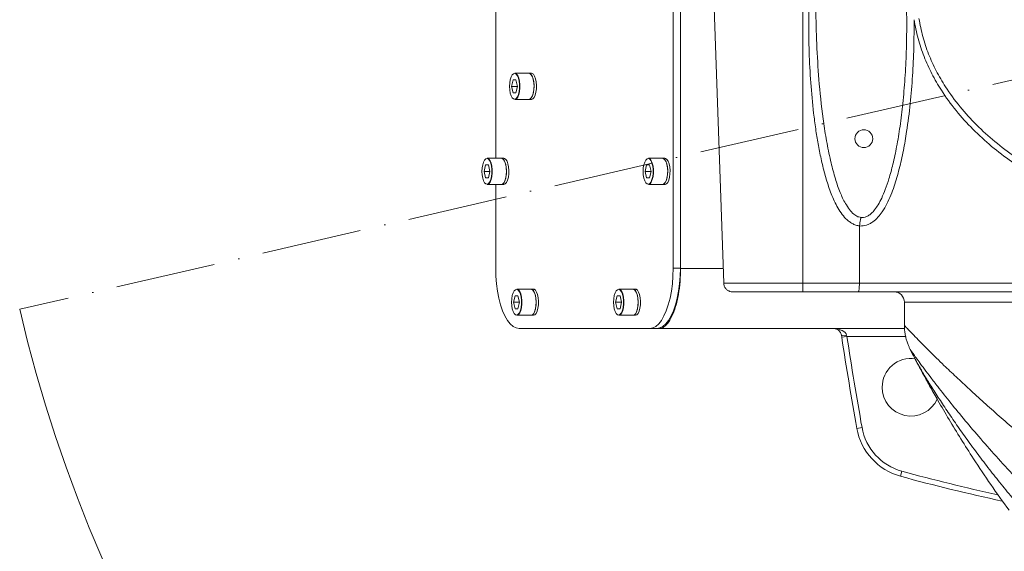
# Model space of a CAD drawing. Header units: millimetres. Extents: x 19214 to 26510, y -7957 to -532.
# Tile 3 of 150: x 21387 to 21764, y -5615 to -5412. Entities that reach past the tile are written whole.
import ezdxf

# ---------------------------------------------------------------- set-up
doc = ezdxf.new("R2010")
doc.units = ezdxf.units.MM
doc.header["$LTSCALE"] = 0.3175
doc.linetypes.add('ACAD_ISO10W100', pattern=[18, 12, -3, 0, -3])
for name, color, linetype, lineweight in [('1轮廓实线层', 7, 'Continuous', 18), ('7标注层', 4, 'Continuous', 13), ('中心线', 4, 'ACAD_ISO10W100', 20)]:
    doc.layers.add(name, color=color, linetype=linetype, lineweight=lineweight)

msp = doc.modelspace()

# ---------------------------------------------------------------- linework, layer by layer
at = {"layer": '1轮廓实线层', "ltscale": 10}
for p, q in [((21637.146, -5506.822), (21637.146, -5297.822)), ((21639.908, -5506.822), (21639.908, -5297.822)), ((21639.986, -5297.722), (21639.986, -5506.922)), ((21569.329, -5339.822), (21569.329, -5464.822)), ((21652.611, -5402.322), (21656.46, -5512.549)), ((21686.665, -5402.322), (21686.665, -5512.549)), ((21582.049, -5432.322), (21576.616, -5432.322)), ((21582.97, -5432.322), (21582.049, -5432.322)), ((21575.966, -5434.846), (21575.409, -5437.322)), ((21577.081, -5434.846), (21575.966, -5434.846)), ((21577.638, -5437.322), (21577.081, -5434.846)), ((21575.409, -5437.322), (21575.966, -5439.799)), ((21577.638, -5437.322), (21575.409, -5437.322)), ((21575.966, -5439.799), (21577.081, -5439.799)), ((21577.081, -5439.799), (21577.638, -5437.322)), ((21576.616, -5442.322), (21582.049, -5442.322)), ((21582.049, -5442.322), (21582.97, -5442.322)), ((21571.526, -5464.822), (21566.092, -5464.822)), ((21572.447, -5464.822), (21571.526, -5464.822)), ((21633.107, -5464.822), (21627.673, -5464.822)), ((21634.028, -5464.822), (21633.107, -5464.822)), ((21565.443, -5467.346), (21564.886, -5469.822)), ((21564.886, -5469.822), (21565.443, -5472.299)), ((21567.115, -5469.822), (21564.886, -5469.822)), ((21566.558, -5467.346), (21565.443, -5467.346)), ((21567.115, -5469.822), (21566.558, -5467.346)), ((21566.558, -5472.299), (21567.115, -5469.822)), ((21627.024, -5467.346), (21626.467, -5469.822)), ((21626.467, -5469.822), (21627.024, -5472.299)), ((21628.696, -5469.822), (21626.467, -5469.822)), ((21628.139, -5467.346), (21627.024, -5467.346)), ((21628.696, -5469.822), (21628.139, -5467.346)), ((21628.139, -5472.299), (21628.696, -5469.822)), ((21565.443, -5472.299), (21566.558, -5472.299)), ((21627.024, -5472.299), (21628.139, -5472.299)), ((21566.092, -5474.822), (21571.526, -5474.822)), ((21569.329, -5474.822), (21569.329, -5506.822)), ((21571.526, -5474.822), (21572.447, -5474.822)), ((21627.673, -5474.822), (21633.107, -5474.822)), ((21633.107, -5474.822), (21634.028, -5474.822)), ((21708.394, -5490.741), (21708.309, -5512.549)), ((21708.394, -5490.741), (21708.397, -5490.68)), ((21637.146, -5506.822), (21639.908, -5506.822)), ((21639.986, -5506.922), (21656.264, -5506.922)), ((21582.829, -5514.822), (21577.395, -5514.822)), ((21583.75, -5514.822), (21582.829, -5514.822)), ((21621.804, -5514.822), (21616.37, -5514.822)), ((21622.725, -5514.822), (21621.804, -5514.822)), ((21686.665, -5512.549), (21656.46, -5512.549)), ((21686.665, -5512.549), (21708.309, -5512.549)), ((21686.665, -5515.836), (21686.665, -5512.549)), ((21809.734, -5512.549), (21708.309, -5512.549)), ((21576.746, -5517.346), (21576.188, -5519.822)), ((21577.86, -5517.346), (21576.746, -5517.346)), ((21578.418, -5519.822), (21577.86, -5517.346)), ((21615.721, -5517.346), (21615.164, -5519.822)), ((21616.836, -5517.346), (21615.721, -5517.346)), ((21617.393, -5519.822), (21616.836, -5517.346)), ((21707.932, -5515.836), (21686.665, -5515.836)), ((21576.188, -5519.822), (21576.746, -5522.299)), ((21578.418, -5519.822), (21576.188, -5519.822)), ((21576.746, -5522.299), (21577.86, -5522.299)), ((21577.86, -5522.299), (21578.418, -5519.822)), ((21615.164, -5519.822), (21615.721, -5522.299)), ((21617.393, -5519.822), (21615.164, -5519.822)), ((21615.721, -5522.299), (21616.836, -5522.299)), ((21616.836, -5522.299), (21617.393, -5519.822)), ((21725.516, -5519.836), (21725.516, -5528.723)), ((21788.016, -5519.836), (21725.516, -5519.836)), ((21577.395, -5524.822), (21582.829, -5524.822)), ((21582.829, -5524.822), (21583.75, -5524.822)), ((21616.37, -5524.822), (21621.804, -5524.822)), ((21621.804, -5524.822), (21622.725, -5524.822)), ((21578.293, -5529.822), (21628.181, -5529.822)), ((21580.455, -5529.922), (21580.103, -5529.822)), ((21631.615, -5529.922), (21580.455, -5529.922)), ((21630.944, -5529.822), (21628.181, -5529.822)), ((21725.587, -5529.922), (21631.615, -5529.922)), ((21701.561, -5533.228), (21701.443, -5532.465)), ((21703.538, -5532.922), (21701.561, -5533.228)), ((21703.42, -5532.465), (21703.538, -5532.922)), ((21725.981, -5532.922), (21703.538, -5532.922)), ((21709.308, -5567.661), (21707.339, -5568.011)), ((21724.573, -5584.398), (21724.043, -5586.327))]:
    msp.add_line(p, q, dxfattribs=at)
at = {"layer": '1轮廓实线层', "lineweight": 20, "ltscale": 10}
for points in [[(21574.614, -5437.322), (21574.685, -5438.644), (21574.892, -5439.868), (21575.22, -5440.903), (21575.645, -5441.673), (21576.135, -5442.12), (21576.654, -5442.211), (21577.163, -5441.939), (21577.625, -5441.325), (21578.005, -5440.415), (21578.275, -5439.275), (21578.416, -5437.99), (21578.416, -5436.655), (21578.275, -5435.37), (21578.005, -5434.23), (21577.625, -5433.319), (21577.163, -5432.705), (21576.654, -5432.434), (21576.135, -5432.525), (21575.645, -5432.972), (21575.22, -5433.741), (21574.892, -5434.776), (21574.685, -5436), (21574.614, -5437.322)], [(21576.616, -5432.322), (21576.749, -5432.334), (21577.268, -5432.611), (21577.739, -5433.237), (21578.127, -5434.167), (21578.403, -5435.33), (21578.546, -5436.642), (21578.546, -5438.003), (21578.403, -5439.314), (21578.127, -5440.478), (21577.739, -5441.407), (21577.268, -5442.034), (21576.749, -5442.311), (21576.616, -5442.322)], [(21583.998, -5437.322), (21583.926, -5435.973), (21583.714, -5434.724), (21583.379, -5433.668), (21582.946, -5432.883), (21582.446, -5432.427), (21582.049, -5432.322)], [(21582.049, -5432.322), (21582.3, -5432.364), (21582.812, -5432.721), (21583.267, -5433.42), (21583.633, -5434.408), (21583.88, -5435.612)], [(21582.97, -5432.322), (21583.221, -5432.364), (21583.733, -5432.721), (21584.188, -5433.42), (21584.554, -5434.408), (21584.801, -5435.612)], [(21583.88, -5435.612), (21583.992, -5436.943), (21583.96, -5438.302), (21583.786, -5439.589), (21583.483, -5440.707), (21583.074, -5441.575), (21582.589, -5442.127), (21582.064, -5442.322), (21582.049, -5442.322)], [(21584.801, -5435.612), (21584.913, -5436.943), (21584.881, -5438.302), (21584.707, -5439.589), (21584.404, -5440.707), (21583.995, -5441.575), (21583.51, -5442.127), (21582.985, -5442.322), (21582.97, -5442.322)], [(21582.049, -5442.322), (21582.446, -5442.218), (21582.946, -5441.762), (21583.379, -5440.977), (21583.714, -5439.92), (21583.926, -5438.671), (21583.998, -5437.322)], [(21564.09, -5469.822), (21564.161, -5471.144), (21564.369, -5472.368), (21564.697, -5473.403), (21565.122, -5474.173), (21565.612, -5474.62), (21566.131, -5474.711), (21566.64, -5474.439), (21567.102, -5473.825), (21567.482, -5472.915), (21567.752, -5471.775), (21567.892, -5470.49), (21567.892, -5469.155), (21567.752, -5467.87), (21567.482, -5466.73), (21567.102, -5465.819), (21566.64, -5465.205), (21566.131, -5464.934), (21565.612, -5465.025), (21565.122, -5465.472), (21564.697, -5466.241), (21564.369, -5467.276), (21564.161, -5468.5), (21564.09, -5469.822)], [(21566.092, -5464.822), (21566.225, -5464.834), (21566.745, -5465.111), (21567.216, -5465.737), (21567.604, -5466.667), (21567.88, -5467.83), (21568.023, -5469.142), (21568.023, -5470.503), (21567.88, -5471.814), (21567.604, -5472.978), (21567.216, -5473.907), (21566.745, -5474.534), (21566.225, -5474.811), (21566.092, -5474.822)], [(21573.475, -5469.822), (21573.402, -5468.473), (21573.191, -5467.224), (21572.856, -5466.168), (21572.422, -5465.383), (21571.922, -5464.927), (21571.526, -5464.822)], [(21571.526, -5464.822), (21571.776, -5464.864), (21572.289, -5465.221), (21572.744, -5465.92), (21573.109, -5466.908), (21573.357, -5468.112)], [(21572.447, -5464.822), (21572.697, -5464.864), (21573.21, -5465.221), (21573.665, -5465.92), (21574.03, -5466.908), (21574.278, -5468.112)], [(21625.671, -5469.822), (21625.742, -5471.144), (21625.949, -5472.368), (21626.278, -5473.403), (21626.703, -5474.173), (21627.193, -5474.62), (21627.712, -5474.711), (21628.221, -5474.439), (21628.683, -5473.825), (21629.063, -5472.915), (21629.333, -5471.775), (21629.473, -5470.49), (21629.473, -5469.155), (21629.333, -5467.87), (21629.063, -5466.73), (21628.683, -5465.819), (21628.221, -5465.205), (21627.712, -5464.934), (21627.193, -5465.025), (21626.703, -5465.472), (21626.278, -5466.241), (21625.949, -5467.276), (21625.742, -5468.5), (21625.671, -5469.822)], [(21627.673, -5464.822), (21627.806, -5464.834), (21628.326, -5465.111), (21628.797, -5465.737), (21629.185, -5466.667), (21629.461, -5467.83), (21629.604, -5469.142), (21629.604, -5470.503), (21629.461, -5471.814), (21629.185, -5472.978), (21628.797, -5473.907), (21628.326, -5474.534), (21627.806, -5474.811), (21627.673, -5474.822)], [(21635.055, -5469.822), (21634.983, -5468.473), (21634.772, -5467.224), (21634.437, -5466.168), (21634.003, -5465.383), (21633.503, -5464.927), (21633.107, -5464.822)], [(21633.107, -5464.822), (21633.357, -5464.864), (21633.87, -5465.221), (21634.325, -5465.92), (21634.69, -5466.908), (21634.938, -5468.112)], [(21634.028, -5464.822), (21634.278, -5464.864), (21634.79, -5465.221), (21635.246, -5465.92), (21635.611, -5466.908), (21635.859, -5468.112)], [(21573.357, -5468.112), (21573.469, -5469.443), (21573.437, -5470.802), (21573.263, -5472.089), (21572.96, -5473.207), (21572.551, -5474.075), (21572.066, -5474.627), (21571.541, -5474.822), (21571.526, -5474.822)], [(21571.526, -5474.822), (21571.922, -5474.718), (21572.422, -5474.262), (21572.856, -5473.477), (21573.191, -5472.42), (21573.402, -5471.171), (21573.475, -5469.822)], [(21574.278, -5468.112), (21574.39, -5469.443), (21574.358, -5470.802), (21574.184, -5472.089), (21573.881, -5473.207), (21573.472, -5474.075), (21572.987, -5474.627), (21572.461, -5474.822), (21572.447, -5474.822)], [(21634.938, -5468.112), (21635.05, -5469.443), (21635.018, -5470.802), (21634.844, -5472.089), (21634.541, -5473.207), (21634.132, -5474.075), (21633.647, -5474.627), (21633.121, -5474.822), (21633.107, -5474.822)], [(21633.107, -5474.822), (21633.503, -5474.718), (21634.003, -5474.262), (21634.437, -5473.477), (21634.772, -5472.42), (21634.983, -5471.171), (21635.055, -5469.822)], [(21635.859, -5468.112), (21635.971, -5469.443), (21635.939, -5470.802), (21635.765, -5472.089), (21635.462, -5473.207), (21635.053, -5474.075), (21634.568, -5474.627), (21634.042, -5474.822), (21634.028, -5474.822)], [(21569.329, -5506.822), (21569.405, -5509.824), (21569.634, -5512.775), (21570.011, -5515.624), (21570.53, -5518.322), (21571.181, -5520.824), (21571.954, -5523.086), (21572.836, -5525.069), (21573.811, -5526.741), (21574.863, -5528.072), (21575.973, -5529.039), (21577.123, -5529.626), (21578.293, -5529.822)], [(21628.181, -5529.822), (21629.351, -5529.626), (21630.501, -5529.039), (21631.612, -5528.072), (21632.663, -5526.741), (21633.638, -5525.069), (21634.52, -5523.086), (21635.293, -5520.824), (21635.945, -5518.322), (21636.463, -5515.624), (21636.84, -5512.775), (21637.069, -5509.824), (21637.146, -5506.822)], [(21639.908, -5506.822), (21639.832, -5509.824), (21639.603, -5512.775), (21639.226, -5515.624), (21638.707, -5518.322), (21638.056, -5520.824), (21637.283, -5523.086), (21636.401, -5525.069), (21635.426, -5526.741), (21634.375, -5528.072), (21633.264, -5529.039), (21632.114, -5529.626), (21630.944, -5529.822)], [(21575.393, -5519.822), (21575.464, -5521.144), (21575.671, -5522.368), (21576, -5523.403), (21576.424, -5524.173), (21576.915, -5524.62), (21577.433, -5524.711), (21577.943, -5524.439), (21578.404, -5523.825), (21578.785, -5522.915), (21579.055, -5521.775), (21579.195, -5520.49), (21579.195, -5519.155), (21579.055, -5517.87), (21578.785, -5516.73), (21578.404, -5515.819), (21577.943, -5515.205), (21577.433, -5514.934), (21576.915, -5515.025), (21576.424, -5515.472), (21576, -5516.241), (21575.671, -5517.276), (21575.464, -5518.5), (21575.393, -5519.822)], [(21577.395, -5514.822), (21577.528, -5514.834), (21578.048, -5515.111), (21578.519, -5515.737), (21578.907, -5516.667), (21579.183, -5517.83), (21579.326, -5519.142), (21579.326, -5520.503), (21579.183, -5521.814), (21578.907, -5522.978), (21578.519, -5523.907), (21578.048, -5524.534), (21577.528, -5524.811), (21577.395, -5524.822)], [(21584.777, -5519.822), (21584.705, -5518.473), (21584.494, -5517.224), (21584.159, -5516.168), (21583.725, -5515.383), (21583.225, -5514.927), (21582.829, -5514.822)], [(21582.829, -5514.822), (21583.079, -5514.864), (21583.591, -5515.221), (21584.047, -5515.92), (21584.412, -5516.908), (21584.66, -5518.112)], [(21583.75, -5514.822), (21584, -5514.864), (21584.512, -5515.221), (21584.968, -5515.92), (21585.333, -5516.908), (21585.581, -5518.112)], [(21614.369, -5519.822), (21614.439, -5521.144), (21614.647, -5522.368), (21614.975, -5523.403), (21615.4, -5524.173), (21615.89, -5524.62), (21616.409, -5524.711), (21616.918, -5524.439), (21617.38, -5523.825), (21617.76, -5522.915), (21618.03, -5521.775), (21618.17, -5520.49), (21618.17, -5519.155), (21618.03, -5517.87), (21617.76, -5516.73), (21617.38, -5515.819), (21616.918, -5515.205), (21616.409, -5514.934), (21615.89, -5515.025), (21615.4, -5515.472), (21614.975, -5516.241), (21614.647, -5517.276), (21614.439, -5518.5), (21614.369, -5519.822)], [(21616.37, -5514.822), (21616.503, -5514.834), (21617.023, -5515.111), (21617.494, -5515.737), (21617.882, -5516.667), (21618.158, -5517.83), (21618.301, -5519.142), (21618.301, -5520.503), (21618.158, -5521.814), (21617.882, -5522.978), (21617.494, -5523.907), (21617.023, -5524.534), (21616.503, -5524.811), (21616.37, -5524.822)], [(21623.753, -5519.822), (21623.68, -5518.473), (21623.469, -5517.224), (21623.134, -5516.168), (21622.7, -5515.383), (21622.2, -5514.927), (21621.804, -5514.822)], [(21621.804, -5514.822), (21622.055, -5514.864), (21622.567, -5515.221), (21623.022, -5515.92), (21623.387, -5516.908), (21623.635, -5518.112)], [(21622.725, -5514.822), (21622.976, -5514.864), (21623.488, -5515.221), (21623.943, -5515.92), (21624.308, -5516.908), (21624.556, -5518.112)], [(21584.66, -5518.112), (21584.772, -5519.443), (21584.74, -5520.802), (21584.566, -5522.089), (21584.263, -5523.207), (21583.854, -5524.075), (21583.369, -5524.627), (21582.843, -5524.822), (21582.829, -5524.822)], [(21585.581, -5518.112), (21585.693, -5519.443), (21585.66, -5520.802), (21585.487, -5522.089), (21585.184, -5523.207), (21584.775, -5524.075), (21584.29, -5524.627), (21583.764, -5524.822), (21583.75, -5524.822)], [(21623.635, -5518.112), (21623.747, -5519.443), (21623.715, -5520.802), (21623.541, -5522.089), (21623.238, -5523.207), (21622.829, -5524.075), (21622.344, -5524.627), (21621.819, -5524.822), (21621.804, -5524.822)], [(21624.556, -5518.112), (21624.668, -5519.443), (21624.636, -5520.802), (21624.462, -5522.089), (21624.159, -5523.207), (21623.75, -5524.075), (21623.265, -5524.627), (21622.74, -5524.822), (21622.725, -5524.822)], [(21582.829, -5524.822), (21583.225, -5524.718), (21583.725, -5524.262), (21584.159, -5523.477), (21584.494, -5522.42), (21584.705, -5521.171), (21584.777, -5519.822)], [(21621.804, -5524.822), (21622.2, -5524.718), (21622.7, -5524.262), (21623.134, -5523.477), (21623.469, -5522.42), (21623.68, -5521.171), (21623.753, -5519.822)]]:
    msp.add_lwpolyline(points, dxfattribs=at)
at = {"layer": '1轮廓实线层', "ltscale": 10}
msp.add_circle((21710.016, -5457.322), 3.4, dxfattribs=at)
at = {"layer": '1轮廓实线层', "lineweight": 20, "ltscale": 10}
for centre, radius, start, end in [((21721.516, -5519.836), 4, 0, 90), ((21698.478, -5532.922), 3, 8.7593, 90), ((21702.432, -5529.131), 3.478, 253.48993, 286.51007), ((23253.765, -5293.282), 1570.64, 188.787445, 190.073729), ((23253.765, -5293.282), 1568.64, 188.787445, 190.073729), ((21728.016, -5552.322), 11, 81.51916, 180), ((21728.016, -5552.322), 11, 180, 335.68042), ((21730.181, -5563.953), 23.2, 190.07373, 254.66026), ((21730.181, -5563.953), 21.2, 190.07373, 254.66026), ((21908.165, -4915.122), 696, 254.660259, 257.955479), ((21908.165, -4915.122), 694, 254.660259, 257.771726)]:
    msp.add_arc(centre, radius, start, end, dxfattribs=at)
at = {"layer": '1轮廓实线层', "ltscale": 10}
msp.add_ellipse((21698.478, -5532.922), major_axis=(5, 0), ratio=0.6, start_param=0.1528787, end_param=1.5707963, dxfattribs=at)
for points, knots in [([(21709.368, -5339.89), (21709.75, -5339.923), (21710.544, -5339.992), (21711.757, -5340.561), (21712.992, -5341.507), (21714.485, -5343.178), (21716.164, -5345.843), (21717.981, -5349.808), (21719.679, -5354.732), (21721.251, -5360.581), (21722.666, -5367.282), (21723.929, -5375.025), (21724.986, -5383.722), (21725.784, -5393.218), (21726.282, -5403.293), (21726.452, -5413.674), (21726.282, -5424.055), (21725.784, -5434.13), (21724.986, -5443.626), (21723.929, -5452.323), (21722.666, -5460.066), (21721.251, -5466.766), (21719.786, -5472.218), (21718.336, -5476.524), (21716.962, -5479.823), (21715.601, -5482.43), (21714.271, -5484.414), (21712.979, -5485.853), (21711.741, -5486.794), (21710.544, -5487.355), (21709.75, -5487.424), (21709.368, -5487.457)], [0, 0, 0, 0, 5753.1159194, 11932.3607875, 19863.7932699, 29104.8133213, 45559.8995407, 67157.066923, 94762.0669817, 124006.3372164, 158446.2375404, 198004.99686, 242283.4799626, 290534.8699021, 341681.3465809, 394380.6172291, 447081.3874306, 498228.8633778, 546480.6799992, 590759.1436602, 630317.4194325, 664756.3554083, 693999.1693496, 715396.3504918, 733225.2883225, 747844.6337327, 759673.7016059, 769175.2318132, 776846.2286981, 783026.7103895, 788778.4916694, 788778.4916694, 788778.4916694, 788778.4916694]), ([(21689.132, -5402.322), (21689.036, -5406.221), (21688.846, -5414.015), (21689.098, -5425.71), (21689.755, -5437.394), (21690.722, -5447.173), (21691.794, -5454.933), (21692.776, -5460.74), (21693.953, -5466.449), (21695.404, -5472.147), (21697.217, -5477.754), (21699.178, -5482.287), (21701.229, -5485.676), (21702.814, -5487.623), (21704.311, -5488.944), (21705.568, -5489.769), (21706.924, -5490.396), (21707.907, -5490.585), (21708.397, -5490.68)], [0, 0, 0, 0, 54769.3166364, 109487.7226448, 164230.0114301, 219092.8527421, 247447.6827813, 274234.3554164, 301795.157796, 329283.6977728, 356774.1774367, 384503.9144742, 398396.8915406, 412297.9778171, 419555.3714981, 426343.6391705, 433359.1736043, 440342.9266464, 440342.9266464, 440342.9266464, 440342.9266464]), ([(21691.672, -5402.412), (21691.674, -5404.683), (21691.679, -5411.494), (21692.021, -5422.851), (21692.932, -5436.986), (21694.287, -5449.086), (21695.865, -5459.137), (21696.959, -5464.117), (21697.506, -5466.606)], [0, 0, 0, 0, 18464.0419312, 55396.2747568, 92376.696881, 133638.7650231, 154367.546946, 175092.0416678, 175092.0416678, 175092.0416678, 175092.0416678]), ([(21729.213, -5411.854), (21729.198, -5415.425), (21729.168, -5422.563), (21728.663, -5433.264), (21727.791, -5443.95), (21726.598, -5453.472), (21725.168, -5461.791), (21723.625, -5468.778), (21721.984, -5474.49), (21720.351, -5478.931), (21718.881, -5482.207), (21717.257, -5485.046), (21715.461, -5487.394), (21713.791, -5488.931), (21712.264, -5489.861), (21710.616, -5490.583), (21709.287, -5490.677), (21708.394, -5490.741)], [0, 0, 0, 0, 51949.5317709, 103862.2908789, 155806.4036724, 207880.0373614, 243372.1003888, 278514.7580334, 311901.3992428, 329717.1209875, 347314.8338803, 364140.9991362, 377257.0427052, 390381.2452759, 397109.2084517, 403569.5464876, 416756.6293068, 416756.6293068, 416756.6293068, 416756.6293068]), ([(21809.713, -5486.806), (21806.635, -5485.807), (21800.501, -5483.816), (21791.574, -5480.203), (21782.883, -5476.106), (21774.474, -5471.447), (21766.395, -5466.198), (21758.729, -5460.327), (21751.612, -5453.837), (21745.133, -5446.678), (21739.94, -5439.535), (21735.913, -5432.571), (21732.922, -5425.962), (21730.567, -5419.053), (21729.665, -5414.256), (21729.213, -5411.854)], [0, 0, 0, 0, 30500.9418695, 60780.4957281, 90735.684096, 121114.7832855, 151507.4599279, 181765.1408912, 212441.5074166, 242673.7741462, 273199.5065897, 296028.2292963, 318831.0243334, 341830.9906, 364896.6560189, 364896.6560189, 364896.6560189, 364896.6560189]), ([(21731.069, -5411.429), (21731.503, -5413.729), (21732.376, -5418.35), (21734.66, -5425.024), (21737.578, -5431.44), (21741.523, -5438.225), (21746.634, -5445.211), (21753.007, -5452.2), (21760.035, -5458.566), (21767.599, -5464.317), (21775.584, -5469.466), (21783.887, -5474.036), (21792.477, -5478.06), (21801.323, -5481.617), (21807.386, -5483.574), (21810.429, -5484.556)], [0, 0, 0, 0, 22498.1325067, 45203.716714, 67772.326407, 90420.5537218, 120881.0499646, 151215.7471603, 181640.8148456, 212292.2728111, 242739.185074, 273050.5309056, 303372.0563897, 333823.2070535, 364509.1055129, 364509.1055129, 364509.1055129, 364509.1055129]), ([(21697.506, -5466.606), (21698.021, -5468.641), (21698.989, -5472.458), (21700.791, -5477.636), (21702.605, -5481.571), (21704.372, -5484.336), (21705.969, -5486.077), (21707.629, -5487.231), (21708.817, -5487.386), (21709.368, -5487.457)], [0, 0, 0, 0, 51032.9546696, 95721.1130471, 133141.1070657, 156194.4300756, 175115.3062231, 190574.1862541, 203903.3713551, 203903.3713551, 203903.3713551, 203903.3713551]), ([(21709.049, -5487.445), (21708.996, -5487.489), (21708.89, -5487.576), (21708.704, -5488.311), (21708.525, -5489.38), (21708.44, -5490.246), (21708.397, -5490.68)], [0, 0, 0, 0, 30633.147396, 61161.9590211, 91698.1831152, 122257.9138794, 122257.9138794, 122257.9138794, 122257.9138794]), ([(21631.615, -5529.922), (21632.19, -5529.827), (21633.38, -5529.631), (21635.128, -5527.998), (21636.766, -5525.314), (21638.178, -5521.546), (21639.225, -5516.976), (21639.871, -5511.982), (21639.949, -5508.576), (21639.986, -5506.922)], [0, 0, 0, 0, 25689.5139216, 53216.0002987, 82222.3210216, 112124.2613133, 143549.6964524, 174109.7794749, 202928.5912052, 202928.5912052, 202928.5912052, 202928.5912052]), ([(21656.46, -5512.549), (21656.494, -5512.852), (21656.547, -5513.336), (21656.87, -5514.119), (21657.396, -5514.858), (21658.035, -5515.332), (21658.484, -5515.546), (21658.664, -5515.619), (21659.161, -5515.793), (21659.553, -5515.816), (21659.894, -5515.836)], [0, 0, 0, 0, 35927.0195962, 57449.292979, 99973.044486, 141679.5986371, 151214.434007, 157814.5112255, 166826.9959097, 227922.4213391, 227922.4213391, 227922.4213391, 227922.4213391]), ([(21708.309, -5512.549), (21708.302, -5512.985), (21708.288, -5513.856), (21708.2, -5514.938), (21708.076, -5515.69), (21707.98, -5515.787), (21707.932, -5515.836)], [0, 0, 0, 0, 30558.2622841, 61096.9417923, 91625.1669207, 122251.4183367, 122251.4183367, 122251.4183367, 122251.4183367]), ([(21686.665, -5515.836), (21685.754, -5515.836), (21683.89, -5515.836), (21681.063, -5515.836), (21678.189, -5515.836), (21675.322, -5515.836), (21672.528, -5515.836), (21669.876, -5515.836), (21667.434, -5515.836), (21665.267, -5515.836), (21663.428, -5515.836), (21661.952, -5515.836), (21660.869, -5515.836), (21660.148, -5515.836), (21659.978, -5515.836), (21659.894, -5515.836)], [0, 0, 0, 0, 24300.7118447, 49725.0583717, 76198.5049922, 103614.5802901, 131834.4200695, 160688.6484284, 189981.8589119, 219499.5980802, 249017.3372486, 278310.547732, 307164.7760908, 335384.6158702, 362800.691168, 362800.691168, 362800.691168, 362800.691168]), ([(21809.812, -5515.836), (21802.976, -5515.836), (21789.295, -5515.836), (21768.783, -5515.836), (21748.341, -5515.836), (21728.015, -5515.836), (21714.623, -5515.836), (21707.932, -5515.836)], [0, 0, 0, 0, 30215.694012, 60475.790304, 90751.5593957, 121013.8321355, 151233.0648794, 151233.0648794, 151233.0648794, 151233.0648794]), ([(21725.52, -5528.723), (21725.518, -5528.721), (21725.514, -5528.717), (21725.52, -5528.722), (21725.522, -5528.725)], [0, 0, 0, 0, 33631.0880421, 69058.7330364, 69058.7330364, 69058.7330364, 69058.7330364]), ([(21725.522, -5528.725), (21725.595, -5528.803), (21725.744, -5528.96), (21726.859, -5530.133), (21728.536, -5531.878), (21730.566, -5533.964), (21732.812, -5536.239), (21735.157, -5538.584), (21737.761, -5541.154), (21741.087, -5544.388), (21745.241, -5548.352), (21750.348, -5553.113), (21755.853, -5558.119), (21761.729, -5563.326), (21767.906, -5568.66), (21774.379, -5574.101), (21781.098, -5579.599), (21786.054, -5583.55), (21788.734, -5585.652), (21789.093, -5585.934)], [0, 0, 0, 0, 26746.1129998, 54592.6736206, 80477.1302592, 106786.2551723, 127644.5164237, 148654.0205814, 170077.4237711, 191619.6501353, 224258.8735788, 257204.2818689, 291011.0847815, 325075.7390014, 359637.9423032, 394442.435522, 430007.6192063, 465837.3027866, 471377.3541803, 471377.3541803, 471377.3541803, 471377.3541803]), ([(21725.546, -5528.726), (21725.541, -5528.857), (21725.513, -5529.603), (21725.633, -5530.931), (21725.89, -5532.653), (21726.277, -5534.23), (21726.739, -5535.636), (21727.227, -5536.843), (21727.584, -5537.564), (21727.746, -5537.891)], [0, 0, 0, 0, 8407.1018928, 48089.465634, 85600.0890795, 120582.456606, 152563.0165178, 180917.9275478, 204408.7659209, 204408.7659209, 204408.7659209, 204408.7659209]), ([(21727.743, -5537.89), (21727.997, -5538.383), (21728.749, -5539.84), (21729.501, -5541.298), (21729.999, -5542.263)], [0, 0, 0, 0, 23332.4265514, 69069.9173881, 69069.9173881, 69069.9173881, 69069.9173881]), ([(21780.213, -5599.322), (21778.762, -5597.873), (21774.786, -5593.904), (21768.458, -5587.319), (21761.361, -5579.636), (21754.758, -5572.183), (21748.682, -5565.035), (21743.165, -5558.302), (21738.82, -5552.81), (21735.529, -5548.527), (21733.116, -5545.324), (21731.142, -5542.652), (21729.624, -5540.555), (21728.557, -5539.055), (21727.879, -5538.087), (21727.789, -5537.956), (21727.744, -5537.892)], [0, 0, 0, 0, 22481.9728786, 61569.7003222, 100747.1206701, 139830.9592881, 176266.1833759, 212781.569523, 249145.1549515, 271004.4683308, 292905.5476858, 314722.1088543, 333512.9730192, 352292.4520734, 370873.4157983, 389271.2413256, 389271.2413256, 389271.2413256, 389271.2413256]), ([(21730.117, -5542.48), (21730.074, -5542.401), (21730.026, -5542.312), (21729.983, -5542.232), (21729.993, -5542.25), (21730.001, -5542.265)], [0, 0, 0, 0, 46037.1597558, 52325.6282192, 97727.0235185, 97727.0235185, 97727.0235185, 97727.0235185]), ([(21730.001, -5542.265), (21729.997, -5542.257), (21729.977, -5542.221), (21730.372, -5542.955), (21731.216, -5544.452), (21732.223, -5546.181), (21733.391, -5548.133), (21735.098, -5550.928), (21737.558, -5554.839), (21740.879, -5559.93), (21744.509, -5565.3), (21748.428, -5570.89), (21752.572, -5576.583), (21756.871, -5582.27), (21761.332, -5587.947), (21765.976, -5593.647), (21769.222, -5597.43), (21770.845, -5599.322)], [0, 0, 0, 0, 7477.5123953, 34032.5149738, 53163.472934, 72688.1713484, 89657.6447709, 106633.9814927, 141488.2194565, 175650.7560129, 209833.285295, 245066.7683888, 280306.6560251, 314465.4748319, 348625.627387, 383335.2101136, 418043.9983514, 418043.9983514, 418043.9983514, 418043.9983514]), ([(21765.491, -5599.322), (21763.148, -5596.058), (21758.463, -5589.53), (21752.371, -5580.39), (21747.065, -5572.045), (21742.509, -5564.566), (21738.64, -5557.957), (21735.439, -5552.293), (21733.343, -5548.49), (21731.948, -5545.915), (21731.261, -5544.636), (21730.688, -5543.563), (21730.32, -5542.871), (21730.085, -5542.426), (21730.104, -5542.463), (21730.113, -5542.479)], [0, 0, 0, 0, 54385.2403055, 108770.8696624, 150606.8390535, 192501.6941067, 234247.0279133, 265167.2455303, 296005.3274361, 310713.1533946, 325403.307161, 331296.7749171, 346392.2445719, 356507.3613927, 364290.9081899, 364290.9081899, 364290.9081899, 364290.9081899])]:
    msp.add_open_spline(points, degree=3, knots=knots, dxfattribs=at)
at = {"layer": '7标注层', "ltscale": 10}
msp.add_arc((21908.016, -5402.322), 534.257, 193, 167, dxfattribs=at)
at = {"layer": '中心线', "ltscale": 10}
msp.add_line((21908.016, -5402.322), (21387.452, -5522.504), dxfattribs=at)

doc.saveas('drawing.dxf')
